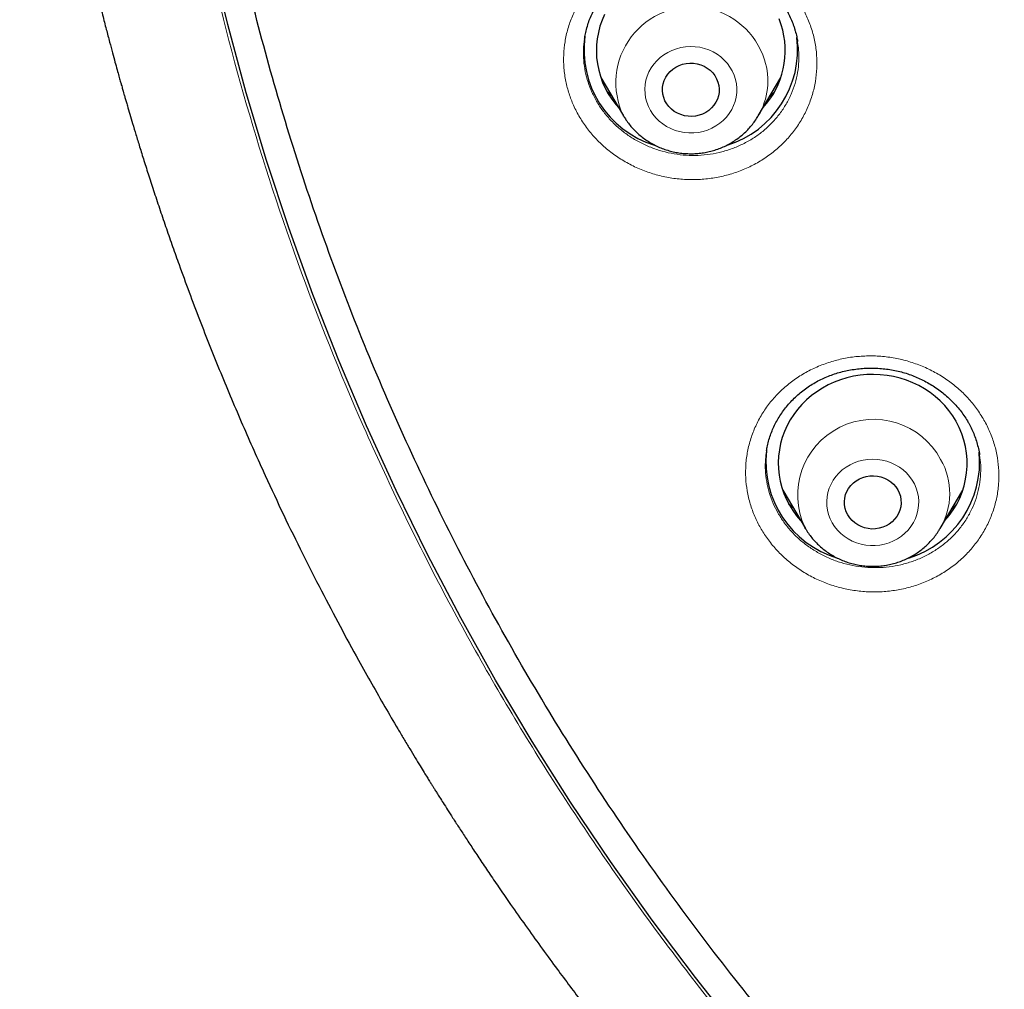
# Model space of a CAD drawing. Header units: millimetres. Extents: x 8 to 971, y 12 to 977.
# Tile 121 of 196: x 296 to 311, y 772 to 788. Entities that reach past the tile are written whole.
import ezdxf

# ---------------------------------------------------------------- set-up
doc = ezdxf.new("R2010")
doc.units = ezdxf.units.MM

msp = doc.modelspace()

# ---------------------------------------------------------------- linework, layer by layer
at = {"color": 7, "linetype": 'Continuous', "lineweight": 30}
for p, q in [((304.73, 787.235), (304.729, 787.226)), ((308.113, 787.174), (308.111, 787.188)), ((304.988, 786.616), (305.348, 786.006)), ((307.487, 786.006), (307.847, 786.616)), ((305.35, 786.001), (305.348, 786.006)), ((307.621, 780.69), (307.619, 780.679)), ((307.876, 780.064), (308.236, 779.454)), ((310.375, 779.454), (310.735, 780.064)), ((308.235, 779.455), (308.225, 779.473))]:
    msp.add_line(p, q, dxfattribs=at)
at = {"color": 252, "linetype": 'Continuous', "lineweight": 0}
msp.add_line((305.159, 786.326), (305.096, 786.384), dxfattribs=at)
at = {"color": 7, "linetype": 'Continuous', "lineweight": 30, "flags": 128}
for points in [[(307.202, 771.426), (306.49, 772.322), (305.803, 773.235), (305.142, 774.165), (304.507, 775.111), (303.899, 776.072), (303.317, 777.047), (302.763, 778.037), (302.237, 779.039), (301.739, 780.055), (301.269, 781.082), (300.828, 782.12), (300.416, 783.169), (300.034, 784.228), (299.681, 785.296), (299.358, 786.372), (299.065, 787.456), (298.803, 788.546)], [(305.047, 787.618), (305.007, 787.525), (304.974, 787.429), (304.949, 787.331), (304.931, 787.232), (304.92, 787.132), (304.917, 787.031), (304.922, 786.931), (304.935, 786.831), (304.955, 786.732), (304.982, 786.635), (305.017, 786.539), (305.058, 786.447), (305.107, 786.357), (305.163, 786.271), (305.225, 786.189), (305.273, 786.132)], [(307.853, 787.453), (307.818, 787.548)], [(306.848, 786.544), (306.861, 786.49), (306.867, 786.435), (306.865, 786.38), (306.856, 786.325), (306.838, 786.272), (306.814, 786.222), (306.783, 786.175), (306.746, 786.132), (306.703, 786.094), (306.655, 786.062), (306.603, 786.036), (306.548, 786.017), (306.491, 786.004), (306.432, 785.999), (306.373, 786), (306.315, 786.009), (306.259, 786.026), (306.205, 786.048), (306.155, 786.078), (306.11, 786.113), (306.069, 786.153), (306.035, 786.198), (306.007, 786.247), (305.987, 786.299), (305.973, 786.352), (305.968, 786.407), (305.969, 786.463), (305.979, 786.517), (305.996, 786.57), (306.02, 786.621), (306.052, 786.668), (306.089, 786.71), (306.132, 786.748), (306.18, 786.78), (306.232, 786.806), (306.287, 786.826), (306.344, 786.839), (306.403, 786.844), (306.461, 786.842), (306.52, 786.833), (306.576, 786.817), (306.629, 786.794), (306.679, 786.765), (306.725, 786.73), (306.765, 786.69), (306.799, 786.645), (306.827, 786.596), (306.848, 786.544)], [(310.628, 781.156), (310.575, 781.243), (310.514, 781.326), (310.448, 781.405), (310.376, 781.479), (310.298, 781.548), (310.215, 781.612), (310.128, 781.67), (310.036, 781.723), (309.941, 781.768), (309.842, 781.808), (309.741, 781.84), (309.637, 781.866), (309.532, 781.885), (309.426, 781.896), (309.319, 781.901), (309.212, 781.898), (309.105, 781.888), (309, 781.871), (308.896, 781.847), (308.794, 781.816), (308.695, 781.779), (308.598, 781.735), (308.506, 781.684), (308.417, 781.627), (308.333, 781.565), (308.254, 781.497), (308.181, 781.424), (308.113, 781.346), (308.051, 781.264), (307.996, 781.178), (307.947, 781.088), (307.905, 780.996), (307.87, 780.901), (307.843, 780.803), (307.823, 780.704), (307.81, 780.605), (307.806, 780.504), (307.808, 780.403), (307.819, 780.303), (307.837, 780.204), (307.863, 780.106), (307.896, 780.011), (307.936, 779.917), (307.983, 779.827), (308.036, 779.74), (308.097, 779.657), (308.161, 779.58)], [(309.702, 780.068), (309.727, 780.018), (309.744, 779.965), (309.753, 779.91), (309.755, 779.855), (309.75, 779.8), (309.736, 779.746), (309.715, 779.694), (309.688, 779.646), (309.653, 779.601), (309.613, 779.56), (309.568, 779.525), (309.518, 779.496), (309.464, 779.473), (309.408, 779.457), (309.35, 779.448), (309.291, 779.446), (309.232, 779.452), (309.175, 779.464), (309.12, 779.484), (309.068, 779.51), (309.02, 779.542), (308.977, 779.58), (308.94, 779.623), (308.909, 779.67), (308.884, 779.72), (308.867, 779.773), (308.858, 779.828), (308.856, 779.883), (308.862, 779.938), (308.875, 779.992), (308.896, 780.044), (308.923, 780.092), (308.958, 780.137), (308.998, 780.178), (309.043, 780.213), (309.093, 780.242), (309.147, 780.265), (309.203, 780.281), (309.261, 780.29), (309.32, 780.292), (309.379, 780.286), (309.436, 780.274), (309.491, 780.254), (309.543, 780.228), (309.591, 780.196), (309.634, 780.158), (309.671, 780.115), (309.702, 780.068)]]:
    msp.add_lwpolyline(points, dxfattribs=at)
at = {"color": 252, "linetype": 'Continuous', "lineweight": 0, "flags": 128}
for points in [[(305.718, 786.222), (305.744, 786.156), (305.776, 786.092), (305.816, 786.032), (305.862, 785.976), (305.913, 785.924), (305.97, 785.878), (306.032, 785.838), (306.098, 785.804), (306.167, 785.776), (306.239, 785.756), (306.313, 785.742), (306.388, 785.735), (306.463, 785.736), (306.538, 785.744), (306.611, 785.76), (306.683, 785.782), (306.751, 785.811), (306.816, 785.846), (306.877, 785.888), (306.933, 785.935), (306.983, 785.988), (307.028, 786.045), (307.066, 786.106), (307.097, 786.17), (307.121, 786.237), (307.137, 786.306), (307.146, 786.376), (307.147, 786.447), (307.141, 786.517), (307.126, 786.586), (307.104, 786.654), (307.075, 786.719), (307.039, 786.781), (306.997, 786.839), (306.948, 786.893), (306.893, 786.942), (306.834, 786.985), (306.77, 787.022), (306.702, 787.053), (306.632, 787.078), (306.559, 787.095), (306.484, 787.105), (306.409, 787.108), (306.334, 787.103), (306.26, 787.092), (306.187, 787.073), (306.117, 787.047), (306.05, 787.015), (305.987, 786.976), (305.929, 786.932), (305.876, 786.882), (305.828, 786.827), (305.787, 786.768), (305.752, 786.705), (305.725, 786.639), (305.705, 786.571), (305.692, 786.502), (305.687, 786.431), (305.69, 786.361), (305.7, 786.291), (305.718, 786.222)], [(308.661, 779.545), (308.7, 779.485), (308.745, 779.428), (308.797, 779.377), (308.853, 779.33), (308.915, 779.289), (308.98, 779.255), (309.049, 779.226), (309.121, 779.205), (309.194, 779.191), (309.269, 779.183), (309.344, 779.184), (309.419, 779.191), (309.493, 779.206), (309.564, 779.227), (309.633, 779.256), (309.699, 779.29), (309.76, 779.331), (309.816, 779.378), (309.867, 779.43), (309.912, 779.487), (309.951, 779.547), (309.983, 779.611), (310.007, 779.678), (310.024, 779.747), (310.034, 779.817), (310.036, 779.888), (310.03, 779.958), (310.016, 780.028), (309.995, 780.096), (309.967, 780.161), (309.931, 780.223), (309.889, 780.282), (309.841, 780.336), (309.787, 780.385), (309.728, 780.429), (309.664, 780.467), (309.597, 780.498), (309.527, 780.523), (309.454, 780.541), (309.379, 780.552), (309.304, 780.555), (309.229, 780.552), (309.155, 780.541), (309.082, 780.523), (309.012, 780.498), (308.945, 780.466), (308.881, 780.428), (308.822, 780.384), (308.769, 780.334), (308.721, 780.28), (308.679, 780.221), (308.643, 780.159), (308.615, 780.093), (308.594, 780.026), (308.581, 779.956), (308.575, 779.886), (308.577, 779.815), (308.587, 779.745), (308.605, 779.676), (308.629, 779.609), (308.661, 779.545)]]:
    msp.add_lwpolyline(points, dxfattribs=at)
at = {"color": 252, "linetype": 'Continuous', "lineweight": 0}
for centre, radius, start, end in [((306.435, 786.533), 1.208, 17.5097, 205.8407), ((306.55, 786.562), 1.09, 329.3386, 17.8261), ((309.32, 779.981), 1.207, 28.2166, 204.8923), ((309.438, 780.01), 1.09, 329.2261, 29.7971)]:
    msp.add_arc(centre, radius, start, end, dxfattribs=at)
at = {"color": 7, "linetype": 'Continuous', "lineweight": 30}
for centre, radius, start, end in [((306.569, 787.043), 1.347, 317.4434, 17.6956), ((306.311, 787.06), 1.591, 172.2881, 252.7602), ((306.52, 787.063), 1.594, 287.273, 6.8622), ((309.46, 780.49), 1.345, 317.4009, 29.671), ((309.205, 780.512), 1.596, 173.7751, 253.3483), ((309.407, 780.512), 1.596, 286.9618, 5.5935)]:
    msp.add_arc(centre, radius, start, end, dxfattribs=at)
for points, knots in [([(340.08, 755.314), (338.877, 755.42), (336.473, 755.633), (332.915, 756.297), (329.422, 757.208), (326.048, 758.376), (322.809, 759.778), (319.723, 761.402), (316.782, 763.249), (314.004, 765.307), (311.407, 767.563), (309.006, 770.004), (306.816, 772.614), (304.851, 775.377), (303.123, 778.277), (301.642, 781.296), (300.418, 784.414), (299.458, 787.613), (298.768, 790.873), (298.352, 794.173), (298.213, 797.494), (298.352, 800.816), (298.768, 804.116), (299.458, 807.376), (300.418, 810.575), (301.642, 813.693), (303.123, 816.712), (304.851, 819.612), (306.816, 822.375), (309.006, 824.985), (311.407, 827.426), (314.004, 829.682), (316.782, 831.74), (319.723, 833.586), (322.809, 835.21), (326.021, 836.602), (329.339, 837.752), (332.744, 838.655), (336.213, 839.303), (339.725, 839.694), (343.26, 839.824), (346.794, 839.694), (350.306, 839.303), (353.775, 838.655), (357.18, 837.752), (360.498, 836.602), (363.71, 835.21), (366.796, 833.586), (369.737, 831.74), (372.515, 829.682), (375.112, 827.426), (377.513, 824.985), (379.703, 822.375), (381.668, 819.612), (383.396, 816.712), (384.877, 813.693), (386.101, 810.575), (387.061, 807.376), (387.751, 804.116), (388.167, 800.816), (388.306, 797.494), (388.167, 794.173), (387.751, 790.873), (387.061, 787.613), (386.101, 784.414), (384.877, 781.296), (383.396, 778.277), (381.668, 775.377), (379.703, 772.614), (377.513, 770.004), (375.112, 767.563), (372.515, 765.307), (369.737, 763.249), (366.796, 761.402), (363.71, 759.778), (360.471, 758.376), (357.097, 757.208), (353.604, 756.297), (350.047, 755.633), (347.642, 755.42), (346.439, 755.314)], [0, 0, 0, 0, 0.013106, 0.026212, 0.039318, 0.052424, 0.065212, 0.078, 0.090788, 0.103576, 0.116364, 0.129151, 0.141939, 0.154727, 0.167515, 0.180303, 0.193091, 0.205879, 0.218667, 0.231454, 0.244242, 0.25703, 0.269818, 0.282606, 0.295394, 0.308182, 0.32097, 0.333758, 0.346545, 0.359333, 0.372121, 0.384909, 0.397697, 0.410485, 0.423273, 0.436061, 0.448848, 0.461636, 0.474424, 0.487212, 0.5, 0.512788, 0.525576, 0.538364, 0.551152, 0.563939, 0.576727, 0.589515, 0.602303, 0.615091, 0.627879, 0.640667, 0.653455, 0.666242, 0.67903, 0.691818, 0.704606, 0.717394, 0.730182, 0.74297, 0.755758, 0.768546, 0.781333, 0.794121, 0.806909, 0.819697, 0.832485, 0.845273, 0.858061, 0.870849, 0.883636, 0.896424, 0.909212, 0.922, 0.934788, 0.947576, 0.960682, 0.973788, 0.986894, 1, 1, 1, 1]), ([(295.761, 798.284), (295.761, 798.263), (295.761, 798.222), (295.761, 798.149), (295.761, 798.067), (295.761, 797.979), (295.762, 797.883), (295.762, 797.757), (295.764, 797.596), (295.766, 797.403), (295.77, 797.199), (295.775, 796.986), (295.782, 796.764), (295.789, 796.548), (295.797, 796.344), (295.805, 796.154), (295.814, 795.97), (295.824, 795.791), (295.833, 795.617), (295.844, 795.449), (295.854, 795.288), (295.863, 795.151), (295.871, 795.042), (295.877, 794.964), (295.881, 794.907), (295.884, 794.865), (295.887, 794.826), (295.891, 794.78), (295.896, 794.717), (295.903, 794.632), (295.912, 794.527), (295.921, 794.415), (295.937, 794.242), (295.958, 794.008), (295.989, 793.708), (296.02, 793.421), (296.051, 793.149), (296.082, 792.893), (296.115, 792.63), (296.151, 792.358), (296.191, 792.075), (296.235, 791.774), (296.285, 791.453), (296.34, 791.11), (296.403, 790.746), (296.472, 790.361), (296.549, 789.956), (296.635, 789.529), (296.729, 789.082), (296.815, 788.695), (296.89, 788.372), (296.95, 788.119), (297.013, 787.864), (297.075, 787.617), (297.133, 787.388), (297.186, 787.188), (297.232, 787.015), (297.272, 786.869), (297.306, 786.745), (297.334, 786.644), (297.356, 786.565), (297.373, 786.506), (297.385, 786.465), (297.395, 786.43), (297.405, 786.393), (297.418, 786.349), (297.433, 786.295), (297.451, 786.233), (297.477, 786.145), (297.511, 786.028), (297.556, 785.876), (297.608, 785.704), (297.668, 785.508), (297.736, 785.289), (297.813, 785.047), (297.899, 784.783), (297.992, 784.503), (298.09, 784.217), (298.189, 783.93), (298.361, 783.449), (298.61, 782.778), (298.947, 781.929), (299.296, 781.103), (299.631, 780.351), (299.949, 779.671), (300.247, 779.061), (300.546, 778.472), (300.843, 777.908), (301.111, 777.415), (301.349, 776.99), (301.557, 776.627), (301.727, 776.337), (301.858, 776.115), (301.951, 775.961), (302.037, 775.819), (302.114, 775.692), (302.177, 775.59), (302.227, 775.509), (302.265, 775.447), (302.297, 775.396), (302.325, 775.351), (302.354, 775.305), (302.388, 775.251), (302.432, 775.18), (302.489, 775.091), (302.558, 774.982), (302.639, 774.855), (302.733, 774.71), (302.838, 774.548), (302.956, 774.369), (303.087, 774.172), (303.231, 773.958), (303.389, 773.727), (303.577, 773.455), (303.792, 773.149), (304.03, 772.818), (304.323, 772.417), (304.67, 771.954), (305.072, 771.433), (305.469, 770.935), (305.858, 770.46), (306.239, 770.006), (306.612, 769.574), (306.975, 769.163), (307.329, 768.773), (307.672, 768.403), (308.004, 768.053), (308.323, 767.722), (308.631, 767.411), (308.925, 767.118), (309.215, 766.834), (309.504, 766.556), (309.798, 766.279), (310.093, 766.006), (310.391, 765.734), (310.834, 765.337), (311.43, 764.82), (312.187, 764.19), (312.873, 763.644), (313.483, 763.175), (313.888, 762.873), (314.166, 762.669), (314.31, 762.564), (314.438, 762.472), (314.549, 762.392), (314.646, 762.323), (314.728, 762.265), (314.793, 762.219), (314.836, 762.189), (314.864, 762.169), (314.884, 762.155), (314.908, 762.138), (314.941, 762.115), (314.991, 762.08), (315.064, 762.029), (315.161, 761.962), (315.281, 761.88), (315.422, 761.783), (315.586, 761.671), (315.773, 761.546), (315.982, 761.407), (316.215, 761.254), (316.471, 761.088), (316.751, 760.909), (317.056, 760.717), (317.384, 760.514), (317.736, 760.301), (318.109, 760.079), (318.505, 759.848), (318.926, 759.609), (319.376, 759.359), (319.855, 759.099), (320.364, 758.831), (320.9, 758.557), (321.344, 758.336), (321.61, 758.209), (321.686, 758.173)], [0, 0, 0, 0, 0.001286, 0.002533, 0.004186, 0.005939, 0.007857, 0.009946, 0.013573, 0.017621, 0.021591, 0.025897, 0.030492, 0.035025, 0.038959, 0.042786, 0.046505, 0.050118, 0.053624, 0.057022, 0.060313, 0.063344, 0.065353, 0.066928, 0.06807, 0.068793, 0.069517, 0.070434, 0.071543, 0.073382, 0.075571, 0.077883, 0.080242, 0.08605, 0.092126, 0.098472, 0.10351, 0.108705, 0.114058, 0.119568, 0.125274, 0.131388, 0.137944, 0.144941, 0.152378, 0.160257, 0.168577, 0.177337, 0.186539, 0.196182, 0.201303, 0.20654, 0.211893, 0.217157, 0.221911, 0.226142, 0.229652, 0.232698, 0.23528, 0.237397, 0.239049, 0.240223, 0.241056, 0.241659, 0.242412, 0.24335, 0.244473, 0.24578, 0.247273, 0.249991, 0.253166, 0.256798, 0.260885, 0.265527, 0.270643, 0.276235, 0.282277, 0.288403, 0.294494, 0.300548, 0.319236, 0.337571, 0.355555, 0.373186, 0.387038, 0.400664, 0.413921, 0.426657, 0.438873, 0.4475, 0.455847, 0.463914, 0.46762, 0.471263, 0.474643, 0.477588, 0.480098, 0.48184, 0.483287, 0.484439, 0.485428, 0.486442, 0.487677, 0.489264, 0.491415, 0.493992, 0.496993, 0.500421, 0.504273, 0.508551, 0.513255, 0.518383, 0.523937, 0.529916, 0.538138, 0.546239, 0.554194, 0.567681, 0.580726, 0.593327, 0.605487, 0.617203, 0.628477, 0.639309, 0.649698, 0.659645, 0.669149, 0.678211, 0.686831, 0.695009, 0.702744, 0.710761, 0.718641, 0.726537, 0.734449, 0.742378, 0.761557, 0.78083, 0.800198, 0.813033, 0.82591, 0.829773, 0.83324, 0.836311, 0.838986, 0.841266, 0.843277, 0.844829, 0.845924, 0.846363, 0.846809, 0.847364, 0.8481, 0.849162, 0.850954, 0.853264, 0.85609, 0.859433, 0.863293, 0.86767, 0.872563, 0.877973, 0.883922, 0.89039, 0.89738, 0.904889, 0.912919, 0.921311, 0.930205, 0.939601, 0.949499, 0.960115, 0.971254, 0.982914, 0.995097, 1, 1, 1, 1]), ([(304.729, 787.226), (304.734, 787.253), (304.743, 787.313), (304.766, 787.405), (304.796, 787.501), (304.832, 787.594), (304.875, 787.685), (304.924, 787.772), (304.978, 787.855), (305.038, 787.935), (305.104, 788.012), (305.176, 788.085), (305.253, 788.154), (305.335, 788.219), (305.421, 788.279), (305.511, 788.334), (305.605, 788.383), (305.701, 788.427), (305.8, 788.464), (305.9, 788.496), (306.002, 788.521), (306.105, 788.539), (306.21, 788.552), (306.317, 788.559), (306.425, 788.56), (306.534, 788.554), (306.643, 788.542), (306.751, 788.524), (306.857, 788.5), (306.961, 788.47), (307.062, 788.434), (307.16, 788.393), (307.254, 788.347), (307.344, 788.295), (307.431, 788.238), (307.515, 788.176), (307.596, 788.108), (307.672, 788.036), (307.743, 787.959), (307.81, 787.878), (307.871, 787.794), (307.926, 787.706), (307.974, 787.617), (308.017, 787.525), (308.044, 787.453), (308.058, 787.412), (308.061, 787.403)], [0, 0, 0, 0, 0.019301, 0.042987, 0.066618, 0.090156, 0.113575, 0.136848, 0.159889, 0.182891, 0.206054, 0.229353, 0.25276, 0.276241, 0.299748, 0.323228, 0.346625, 0.369893, 0.392995, 0.415895, 0.438569, 0.461126, 0.483866, 0.50686, 0.530064, 0.553419, 0.576862, 0.60032, 0.623702, 0.646937, 0.669971, 0.692754, 0.715274, 0.737759, 0.760502, 0.78346, 0.806595, 0.829876, 0.853256, 0.876692, 0.900135, 0.923533, 0.94685, 0.970065, 0.993159, 1, 1, 1, 1]), ([(308.061, 787.403), (308.065, 787.388), (308.08, 787.341), (308.098, 787.27), (308.108, 787.213), (308.112, 787.188)], [0, 0, 0, 0, 0.213578, 0.659214, 1, 1, 1, 1]), ([(305.158, 786.328), (305.148, 786.336), (305.126, 786.355), (305.105, 786.376), (305.094, 786.388)], [0, 0, 0, 0, 0.4236235, 1, 1, 1, 1]), ([(307.734, 786.375), (307.719, 786.359), (307.697, 786.336), (307.673, 786.316), (307.666, 786.309)], [0, 0, 0, 0, 0.69416, 1, 1, 1, 1]), ([(305.351, 786.001), (305.363, 785.982), (305.389, 785.938), (305.438, 785.872), (305.496, 785.804), (305.56, 785.74), (305.628, 785.681), (305.701, 785.626), (305.777, 785.578), (305.858, 785.534), (305.941, 785.497), (306.028, 785.466), (306.116, 785.441), (306.206, 785.422), (306.298, 785.41), (306.39, 785.405), (306.482, 785.406), (306.574, 785.414), (306.666, 785.429), (306.756, 785.45), (306.844, 785.478), (306.929, 785.512), (307.012, 785.552), (307.091, 785.598), (307.167, 785.65), (307.238, 785.707), (307.305, 785.769), (307.366, 785.835), (307.422, 785.906), (307.463, 785.964), (307.482, 785.998), (307.487, 786.007)], [0, 0, 0, 0, 0.026165, 0.061361, 0.096613, 0.131923, 0.167294, 0.202724, 0.238211, 0.27376, 0.309364, 0.345016, 0.380721, 0.416463, 0.452241, 0.488049, 0.523883, 0.55973, 0.595586, 0.631442, 0.667288, 0.703122, 0.738932, 0.774714, 0.810456, 0.84615, 0.881798, 0.917391, 0.952917, 0.988382, 1, 1, 1, 1]), ([(307.62, 780.69), (307.622, 780.708), (307.63, 780.758), (307.65, 780.84), (307.679, 780.934), (307.715, 781.026), (307.757, 781.116), (307.805, 781.203), (307.86, 781.288), (307.92, 781.369), (307.987, 781.448), (308.058, 781.522), (308.135, 781.592), (308.216, 781.658), (308.301, 781.718), (308.39, 781.772), (308.481, 781.821), (308.576, 781.864), (308.673, 781.901), (308.773, 781.932), (308.876, 781.958), (308.981, 781.978), (309.089, 781.992), (309.198, 782), (309.307, 782.002), (309.416, 781.998), (309.524, 781.987), (309.63, 781.97), (309.734, 781.948), (309.836, 781.919), (309.935, 781.885), (310.032, 781.844), (310.127, 781.798), (310.22, 781.746), (310.31, 781.689), (310.396, 781.626), (310.477, 781.559), (310.554, 781.487), (310.626, 781.412), (310.693, 781.332), (310.754, 781.25), (310.796, 781.184), (310.818, 781.146), (310.823, 781.137)], [0, 0, 0, 0, 0.014046, 0.039453, 0.064716, 0.089745, 0.114756, 0.139941, 0.165279, 0.190733, 0.216262, 0.241817, 0.267332, 0.292751, 0.318027, 0.343113, 0.367975, 0.392586, 0.417054, 0.44171, 0.466636, 0.491779, 0.517082, 0.542476, 0.56788, 0.593195, 0.618348, 0.643278, 0.667932, 0.692301, 0.716624, 0.741209, 0.766016, 0.791012, 0.816155, 0.8414, 0.8667, 0.891995, 0.917236, 0.942382, 0.967408, 0.992302, 1, 1, 1, 1]), ([(310.823, 781.137), (310.831, 781.123), (310.855, 781.08), (310.89, 781.006), (310.928, 780.914), (310.959, 780.819), (310.984, 780.722), (310.997, 780.656), (311.002, 780.623), (311.002, 780.623)], [0, 0, 0, 0, 0.086653, 0.266447, 0.447345, 0.629894, 0.813866, 0.999023, 1, 1, 1, 1]), ([(308.046, 779.776), (308.038, 779.782), (308.013, 779.804), (307.99, 779.828), (307.973, 779.845)], [0, 0, 0, 0, 0.275575, 1, 1, 1, 1]), ([(310.625, 779.827), (310.611, 779.812), (310.589, 779.789), (310.564, 779.767), (310.556, 779.76)], [0, 0, 0, 0, 0.6413311, 1, 1, 1, 1]), ([(308.235, 779.456), (308.243, 779.442), (308.266, 779.404), (308.309, 779.342), (308.365, 779.273), (308.427, 779.207), (308.494, 779.147), (308.565, 779.091), (308.641, 779.04), (308.72, 778.995), (308.802, 778.956), (308.888, 778.923), (308.976, 778.896), (309.065, 778.875), (309.157, 778.861), (309.249, 778.854), (309.341, 778.853), (309.433, 778.859), (309.525, 778.871), (309.615, 778.891), (309.704, 778.916), (309.79, 778.948), (309.874, 778.986), (309.954, 779.031), (310.031, 779.08), (310.104, 779.136), (310.172, 779.196), (310.236, 779.261), (310.293, 779.331), (310.34, 779.395), (310.364, 779.437), (310.374, 779.453)], [0, 0, 0, 0, 0.017968, 0.053089, 0.088243, 0.123456, 0.158725, 0.194054, 0.229443, 0.264896, 0.300402, 0.335959, 0.371564, 0.407216, 0.442903, 0.478621, 0.514365, 0.550129, 0.5859, 0.621677, 0.657448, 0.693205, 0.728942, 0.764653, 0.800327, 0.835959, 0.871539, 0.907069, 0.942539, 0.977941, 1, 1, 1, 1])]:
    msp.add_open_spline(points, degree=3, knots=knots, dxfattribs=at)
at = {"color": 252, "linetype": 'Continuous', "lineweight": 0}
for points, knots in [([(322.449, 759.406), (321.621, 759.825), (319.961, 760.664), (317.582, 762.104), (315.295, 763.667), (313.121, 765.36), (311.029, 767.208), (309.03, 769.213), (307.141, 771.378), (305.405, 773.658), (303.828, 776.038), (302.422, 778.507), (301.194, 781.053), (300.146, 783.669), (299.283, 786.349), (298.606, 789.08), (298.121, 791.846), (297.817, 794.632), (297.78, 796.495), (297.761, 797.426)], [0, 0, 0, 0, 0.056574, 0.113415, 0.17016, 0.226689, 0.283221, 0.342868, 0.402514, 0.462416, 0.522329, 0.581975, 0.64161, 0.701258, 0.760903, 0.820805, 0.880718, 0.940364, 1, 1, 1, 1]), ([(308.333, 787.39), (308.333, 787.39), (308.355, 787.322), (308.39, 787.183), (308.419, 786.973), (308.422, 786.761), (308.399, 786.551), (308.351, 786.345), (308.28, 786.146), (308.184, 785.956), (308.066, 785.777), (307.927, 785.612), (307.769, 785.463), (307.593, 785.332), (307.403, 785.22), (307.2, 785.13), (306.987, 785.061), (306.766, 785.015), (306.541, 784.993), (306.315, 784.994), (306.089, 785.019), (305.867, 785.069), (305.653, 785.14), (305.448, 785.234), (305.255, 785.348), (305.077, 785.482), (304.915, 785.633), (304.773, 785.8), (304.651, 785.981), (304.553, 786.168), (304.48, 786.36), (304.428, 786.557), (304.399, 786.763), (304.395, 786.974), (304.415, 787.185), (304.462, 787.391), (304.532, 787.591), (304.626, 787.782), (304.743, 787.961), (304.881, 788.127), (305.037, 788.277), (305.212, 788.409), (305.401, 788.522), (305.603, 788.615), (305.816, 788.685), (306.036, 788.732), (306.261, 788.756), (306.488, 788.756), (306.713, 788.732), (306.935, 788.685), (307.15, 788.614), (307.356, 788.522), (307.55, 788.409), (307.729, 788.277), (307.892, 788.126), (308.036, 787.961), (308.158, 787.781), (308.26, 787.591), (308.309, 787.457), (308.333, 787.39)], [0, 0, 0, 0, 0.000143, 0.017994, 0.035901, 0.05375, 0.0716, 0.089506, 0.107356, 0.125218, 0.143137, 0.160999, 0.17888, 0.19682, 0.214702, 0.232602, 0.250559, 0.268459, 0.286369, 0.304336, 0.322245, 0.34015, 0.358113, 0.376018, 0.393907, 0.411854, 0.429743, 0.447613, 0.465538, 0.483408, 0.500125, 0.516842, 0.534699, 0.552611, 0.570468, 0.588323, 0.606235, 0.624091, 0.641959, 0.659883, 0.677751, 0.695639, 0.713584, 0.731473, 0.749377, 0.767338, 0.785243, 0.803152, 0.821119, 0.839028, 0.85693, 0.874889, 0.89279, 0.910673, 0.928614, 0.946496, 0.964312, 0.982185, 1, 1, 1, 1]), ([(304.729, 787.226), (304.722, 787.172), (304.708, 787.059), (304.713, 786.885), (304.738, 786.71), (304.782, 786.543), (304.844, 786.38), (304.927, 786.22), (305.031, 786.067), (305.152, 785.924), (305.289, 785.796), (305.441, 785.681), (305.604, 785.584), (305.779, 785.504), (305.961, 785.442), (306.15, 785.4), (306.342, 785.378), (306.535, 785.376), (306.726, 785.394), (306.913, 785.433), (307.095, 785.491), (307.268, 785.567), (307.43, 785.662), (307.579, 785.773), (307.714, 785.899), (307.832, 786.039), (307.932, 786.19), (308.014, 786.351), (308.075, 786.521), (308.116, 786.696), (308.134, 786.874), (308.134, 787.035), (308.119, 787.134), (308.113, 787.174)], [0, 0, 0, 0, 0.029549, 0.062412, 0.095171, 0.125838, 0.156508, 0.189289, 0.222177, 0.254959, 0.287785, 0.320715, 0.353541, 0.386404, 0.419372, 0.452234, 0.485113, 0.518097, 0.550975, 0.583843, 0.616815, 0.649684, 0.68252, 0.715462, 0.748297, 0.781098, 0.814002, 0.846801, 0.879577, 0.912457, 0.945233, 0.978097, 1, 1, 1, 1]), ([(307.73, 786.37), (307.713, 786.35), (307.691, 786.327), (307.666, 786.306), (307.662, 786.303)], [0, 0, 0, 0, 0.824238, 1, 1, 1, 1]), ([(311.071, 781.179), (311.071, 781.178), (311.107, 781.115), (311.17, 780.986), (311.242, 780.785), (311.289, 780.578), (311.311, 780.368), (311.307, 780.157), (311.279, 779.948), (311.224, 779.745), (311.146, 779.548), (311.045, 779.361), (310.921, 779.186), (310.777, 779.025), (310.615, 778.88), (310.435, 778.754), (310.241, 778.648), (310.035, 778.562), (309.82, 778.5), (309.598, 778.46), (309.372, 778.443), (309.145, 778.451), (308.921, 778.482), (308.701, 778.536), (308.488, 778.613), (308.286, 778.711), (308.097, 778.83), (307.923, 778.968), (307.766, 779.122), (307.632, 779.289), (307.52, 779.463), (307.428, 779.647), (307.357, 779.843), (307.308, 780.05), (307.284, 780.26), (307.287, 780.471), (307.314, 780.68), (307.366, 780.884), (307.443, 781.082), (307.543, 781.269), (307.664, 781.445), (307.807, 781.607), (307.969, 781.752), (308.147, 781.88), (308.341, 781.987), (308.546, 782.074), (308.761, 782.139), (308.982, 782.18), (309.208, 782.198), (309.435, 782.193), (309.66, 782.163), (309.88, 782.11), (310.093, 782.035), (310.296, 781.937), (310.486, 781.82), (310.661, 781.684), (310.818, 781.53), (310.958, 781.362), (311.033, 781.24), (311.071, 781.179)], [0, 0, 0, 0, 0.000144, 0.017994, 0.035901, 0.053751, 0.071601, 0.089508, 0.107357, 0.125219, 0.143138, 0.161, 0.178882, 0.19682, 0.214702, 0.232602, 0.25056, 0.268459, 0.286369, 0.304336, 0.322245, 0.340151, 0.358113, 0.376018, 0.393908, 0.411854, 0.429743, 0.447613, 0.465539, 0.483408, 0.500125, 0.516842, 0.534699, 0.552612, 0.570468, 0.588324, 0.606236, 0.624091, 0.641959, 0.659884, 0.677752, 0.69564, 0.713584, 0.731473, 0.749377, 0.767339, 0.785243, 0.803153, 0.82112, 0.839029, 0.85693, 0.874889, 0.892791, 0.910674, 0.928614, 0.946497, 0.964313, 0.982184, 1, 1, 1, 1]), ([(307.619, 780.679), (307.613, 780.638), (307.598, 780.538), (307.598, 780.377), (307.618, 780.199), (307.659, 780.023), (307.72, 779.856), (307.798, 779.7), (307.893, 779.551), (308.007, 779.41), (308.141, 779.278), (308.288, 779.161), (308.45, 779.06), (308.621, 778.975), (308.802, 778.909), (308.989, 778.863), (309.18, 778.836), (309.373, 778.829), (309.565, 778.843), (309.754, 778.876), (309.937, 778.929), (310.112, 779.001), (310.277, 779.091), (310.43, 779.198), (310.569, 779.32), (310.691, 779.456), (310.797, 779.604), (310.883, 779.763), (310.949, 779.93), (310.995, 780.103), (311.019, 780.281), (311.024, 780.455), (311.009, 780.569), (311.002, 780.623)], [0, 0, 0, 0, 0.022936, 0.05565, 0.088361, 0.121175, 0.153885, 0.184508, 0.21513, 0.247865, 0.280703, 0.313437, 0.346215, 0.379096, 0.411873, 0.444687, 0.477605, 0.510421, 0.54325, 0.576185, 0.609015, 0.641834, 0.674758, 0.707577, 0.740365, 0.773258, 0.806045, 0.838798, 0.871652, 0.904404, 0.93713, 0.969962, 1, 1, 1, 1]), ([(308.047, 779.775), (308.024, 779.794), (307.999, 779.815), (307.977, 779.839), (307.975, 779.841)], [0, 0, 0, 0, 0.919829, 1, 1, 1, 1]), ([(310.622, 779.822), (310.605, 779.803), (310.583, 779.78), (310.558, 779.759), (310.552, 779.754)], [0, 0, 0, 0, 0.772183, 1, 1, 1, 1])]:
    msp.add_open_spline(points, degree=3, knots=knots, dxfattribs=at)

doc.saveas('drawing.dxf')
